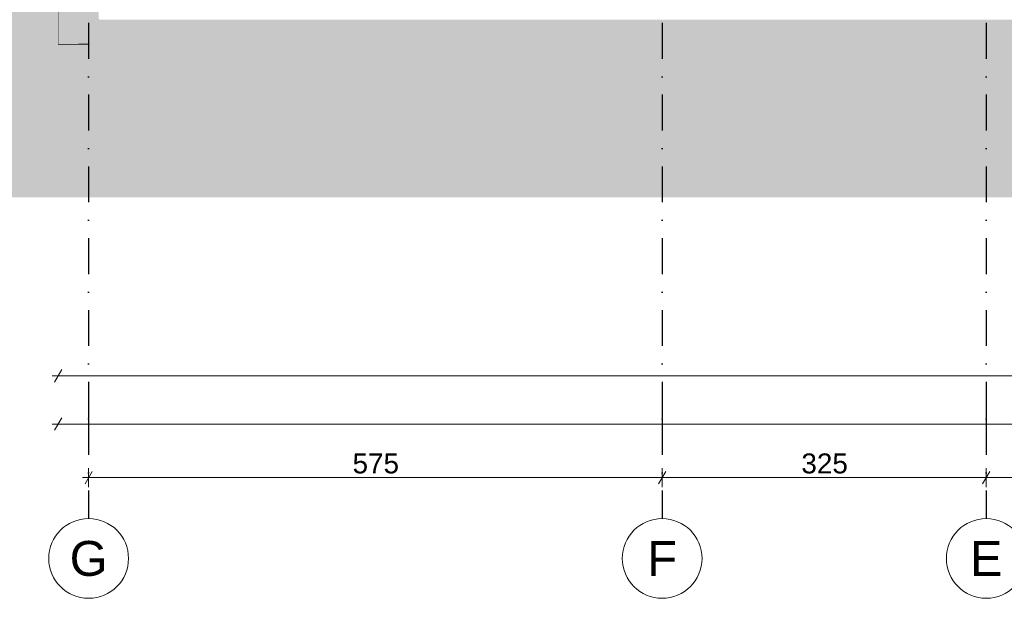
# Model space of a CAD drawing. Header units: millimetres. Extents: x 7523647 to 7570474, y -9734 to 10800.
# Tile 2 of 10: x 7536029 to 7545901, y -9734 to -3930. Entities that reach past the tile are written whole.
import ezdxf
from ezdxf.enums import TextEntityAlignment as Align

# ---------------------------------------------------------------- set-up
doc = ezdxf.new("R2010")
doc.units = ezdxf.units.MM
doc.header["$MEASUREMENT"] = 0
doc.linetypes.add('Kropki i Kreski', pattern=[720, 360, -180, 0, -180])
doc.linetypes.add('Wipeout_Contour', pattern=[1000, 0, -1000])
for name, color, linetype in [('Nowe_199-Z Wymiary i opisy', 7, 'Continuous'), ('Nowe_299-A Wymiary opisy PB', 7, 'Continuous'), ('Nowe_410-K Osie', 7, 'Continuous'), ('Nowe_420-K Ściany', 7, 'Continuous'), ('Nowe_460-K Stropy', 7, 'Continuous'), ('Nowe_Wypełnienia PZT', 7, 'Continuous')]:
    doc.layers.add(name, color=color, linetype=linetype)
for name, color, linetype, lineweight, true_color in [('Nowe_199-Z Wymiary i opisy_Nr_pióra__45', 7, 'Continuous', 15, 0x40a5ff), ('Nowe_199-Z Wymiary i opisy_Nr_pióra__85', 7, 'Continuous', 13, 0x80c2ff), ('Nowe_299-A Wymiary opisy PB_Nr_pióra__45', 7, 'Continuous', 15, 0x40a5ff), ('Nowe_299-A Wymiary opisy PB_Nr_pióra__85', 7, 'Continuous', 13, 0x80c2ff), ('Nowe_410-K Osie_Nr_pióra__25', 7, 'Continuous', 25, 0x40a5ff), ('Nowe_Wypełnienia PZT_Nr_pióra__61', 7, 'Continuous', 13, 0x6a6a6a)]:
    doc.layers.add(name, color=color, linetype=linetype, lineweight=lineweight, true_color=true_color)
for name, color, linetype, lineweight in [('Nowe_199-Z Wymiary i opisy_Nr_pióra__6', 5, 'Continuous', 13), ('Nowe_299-A Wymiary opisy PB_Nr_pióra__6', 5, 'Continuous', 13), ('Nowe_410-K Osie_Nr_pióra__1', 7, 'Continuous', 13), ('Nowe_410-K Osie_Nr_pióra__7', 7, 'Continuous', 13), ('Nowe_420-K Ściany_Nr_pióra__21', 7, 'Continuous', 25), ('Nowe_420-K Ściany_Nr_pióra__27', 7, 'Continuous', 25), ('Nowe_420-K Ściany_Nr_pióra__47', 7, 'Continuous', 15), ('Nowe_460-K Stropy_Nr_pióra__29', 7, 'Continuous', 25), ('Nowe_460-K Stropy_Nr_pióra__49', 7, 'Continuous', 15)]:
    doc.layers.add(name, color=color, linetype=linetype, lineweight=lineweight)
doc.styles.add('STYL_AUTOMATYCZNY_1', font='arial.ttf')
doc.styles.add('STYL_AUTOMATYCZNY_2', font='arial.ttf')
doc.dimstyles.new('STYL_AUTOMATYCZNY__1', dxfattribs={"dimtxt": 200, "dimasz": 95, "dimexe": 0.18, "dimexo": 0.0625, "dimgap": 0, "dimtad": 1, "dimtih": 1, "dimtoh": 1, "dimdec": 1, "dimlfac": 0.1, "dimzin": 0, "dimdsep": 46, "dimtxsty": 'STYL_AUTOMATYCZNY_2', "dimblk": 'ARROWHEAD_2', "dimblk1": 'ARROWHEAD_2', "dimblk2": 'ARROWHEAD_2', "dimcen": 0.09, "dimclrd": 256, "dimclre": 256, "dimclrt": 5, "dimadec": 1, "dimazin": 0, "dimtfac": 1, "dimtdec": 4, "dimtmove": 0, "dimatfit": 3, "dimfxl": 0, "dimtolj": 1, "dimtzin": 0, "dimarcsym": 0})
doc.dimstyles.new('STYL_AUTOMATYCZNY__2', dxfattribs={"dimtxt": 200, "dimasz": 95, "dimexe": 0.18, "dimexo": 0.0625, "dimgap": 0, "dimtad": 1, "dimtih": 1, "dimtoh": 1, "dimdec": 1, "dimlfac": 0.1, "dimzin": 0, "dimdsep": 46, "dimtxsty": 'STYL_AUTOMATYCZNY_2', "dimblk": 'ARROWHEAD_2', "dimblk1": 'ARROWHEAD_2', "dimblk2": 'ARROWHEAD_2', "dimcen": 0.09, "dimse1": 1, "dimse2": 1, "dimclrd": 256, "dimclre": 256, "dimclrt": 5, "dimadec": 1, "dimazin": 0, "dimtfac": 1, "dimtdec": 4, "dimtmove": 0, "dimatfit": 3, "dimfxl": 0, "dimtolj": 1, "dimtzin": 0, "dimarcsym": 0})

# ---------------------------------------------------------------- blocks, each defined once
blk = doc.blocks.new('ElemPrzekroju_19', base_point=(6982742.1, 0))
at = {"layer": 'Nowe_420-K Ściany', "linetype": 'Continuous', "lineweight": 0, "true_color": 0x000000}
for points in [[(7536470.4, 1866), (7536470.4, -4180), (7536620.4, -4180), (7536620.4, 1903.5)], [(7536620.4, 1903.5), (7536620.4, -4180), (7536724.4, -4180), (7536724.4, -3980.2), (7536820.4, -3980.2), (7536820.4, 1953.5)], [(7536410.4, -4180), (7536430.4, -4180), (7536430.4, 1856), (7536410.4, 1851)], [(7536470.4, -4180), (7536470.4, 1866), (7536430.4, 1856), (7536430.4, -4180)]]:
    blk.add_hatch(color=18, dxfattribs=at).paths.add_polyline_path(points)
at = {"layer": 'Nowe_420-K Ściany_Nr_pióra__21', "color": 7, "linetype": 'Continuous', "lineweight": 25}
for p, q in [((7536820.4, 1953.5), (7536820.4, 1149.1)), ((7536820.4, 1128.5), (7536820.4, -3850)), ((7536820.4, -3930), (7536820.4, -3930.2))]:
    blk.add_line(p, q, dxfattribs=at)
at = {"layer": 'Nowe_420-K Ściany_Nr_pióra__27', "color": 7, "linetype": 'Continuous', "lineweight": 25}
blk.add_line((7536724.4, -4180), (7536620.4, -4180), dxfattribs=at)
at = {"layer": 'Nowe_420-K Ściany_Nr_pióra__47', "color": 7, "linetype": 'Continuous', "lineweight": 15}
for p, q in [((7536416.5, 1852.5), (7536410.4, 1851)), ((7536410.4, 1851), (7536410.4, -4180))]:
    blk.add_line(p, q, dxfattribs=at)
at = {"layer": 'Nowe_420-K Ściany_Nr_pióra__47', "color": 7, "linetype": 'Continuous', "lineweight": 15, "flags": 128}
blk.add_lwpolyline([(7536620.4, -4180), (7536470.4, -4180), (7536430.4, -4180), (7536410.4, -4180)], dxfattribs=at)
blk = doc.blocks.new('ElemPrzekroju_25', base_point=(6982742.1, 0))
at = {"layer": 'Nowe_460-K Stropy', "linetype": 'Continuous', "lineweight": 0, "true_color": 0x000000}
for points in [[(7557455.4, -3930), (7536820.4, -3930), (7536820.4, -3930.2), (7557455.4, -3930.2)], [(7536820.4, -3980.2), (7557455.4, -3980.2), (7557455.4, -3930.2), (7536820.4, -3930.2)], [(7536724.4, -3980.2), (7536724.4, -4180.2), (7557555.4, -4180.2), (7557555.4, -3980.2), (7557455.4, -3980.2), (7536820.4, -3980.2)], [(7536724.4, -4190.2), (7557555.4, -4190.2), (7557555.4, -4180.2), (7536724.4, -4180.2)]]:
    blk.add_hatch(color=18, dxfattribs=at).paths.add_polyline_path(points)
at = {"layer": 'Nowe_460-K Stropy_Nr_pióra__29', "color": 7, "linetype": 'Continuous', "lineweight": 25}
blk.add_line((7536724.4, -4180), (7536724.4, -4180.2), dxfattribs=at)
at = {"layer": 'Nowe_460-K Stropy_Nr_pióra__49', "color": 7, "linetype": 'Continuous', "lineweight": 15}
for p in [(7536724.4, -4180.2), (7557555.4, -4190.2)]:
    blk.add_line(p, (7536724.4, -4190.2), dxfattribs=at)
blk = doc.blocks.new('Standardowy znacznik osi[2]', base_point=(7536720.4, 10000))
at = {"layer": 'Nowe_410-K Osie_Nr_pióra__25', "color": 161, "linetype": 'Kropki i Kreski', "lineweight": 25, "true_color": 0x40a5ff}
for p, q in [((7536720.4, 9000), (7536720.4, -7933.8)), ((7536720.4, -7933.8), (7536720.4, -8933.8))]:
    blk.add_line(p, q, dxfattribs=at)
blk.add_point((7536720.4, -7933.8), dxfattribs=at)
blk.add_point((7536720.4, -7933.8), dxfattribs=at)
at = {"layer": 'Nowe_410-K Osie_Nr_pióra__7', "color": 7, "linetype": 'Continuous', "lineweight": 13}
blk.add_circle((7536720.4, -9333.8), 400, dxfattribs=at)
at = {"layer": 'Nowe_410-K Osie_Nr_pióra__1', "color": 7, "lineweight": 13, "style": 'STYL_AUTOMATYCZNY_1'}
for tag, p in [('AC_MarkerText_1_0', (7536720.4, 10575)), ('AC_MarkerText_1_1', (7536720.4, -9158.8))]:
    blk.add_attdef(tag, text='', height=350, rotation=360, dxfattribs=at).set_placement(p, align=Align.TOP_CENTER)
blk = doc.blocks.new('Standardowy znacznik osi[3]', base_point=(7545720.4, 10000))
at = {"layer": 'Nowe_410-K Osie_Nr_pióra__25', "color": 161, "linetype": 'Kropki i Kreski', "lineweight": 25, "true_color": 0x40a5ff}
for p, q in [((7545720.4, 9000), (7545720.4, -7933.8)), ((7545720.4, -7933.8), (7545720.4, -8933.8))]:
    blk.add_line(p, q, dxfattribs=at)
blk.add_point((7545720.4, -7933.8), dxfattribs=at)
blk.add_point((7545720.4, -7933.8), dxfattribs=at)
at = {"layer": 'Nowe_410-K Osie_Nr_pióra__7', "color": 7, "linetype": 'Continuous', "lineweight": 13}
blk.add_circle((7545720.4, -9333.8), 400, dxfattribs=at)
at = {"layer": 'Nowe_410-K Osie_Nr_pióra__1', "color": 7, "lineweight": 13, "style": 'STYL_AUTOMATYCZNY_1'}
for tag, p in [('AC_MarkerText_1_0', (7545720.4, 10575)), ('AC_MarkerText_1_1', (7545720.4, -9158.8))]:
    blk.add_attdef(tag, text='', height=350, rotation=360, dxfattribs=at).set_placement(p, align=Align.TOP_CENTER)
blk = doc.blocks.new('Standardowy znacznik osi[8]', base_point=(7542470.5, 10000))
at = {"layer": 'Nowe_410-K Osie_Nr_pióra__25', "color": 161, "linetype": 'Kropki i Kreski', "lineweight": 25, "true_color": 0x40a5ff}
for p, q in [((7542470.5, 9000), (7542470.5, -7933.8)), ((7542470.5, -7933.8), (7542470.5, -8933.8))]:
    blk.add_line(p, q, dxfattribs=at)
blk.add_point((7542470.5, -7933.8), dxfattribs=at)
blk.add_point((7542470.5, -7933.8), dxfattribs=at)
at = {"layer": 'Nowe_410-K Osie_Nr_pióra__7', "color": 7, "linetype": 'Continuous', "lineweight": 13}
blk.add_circle((7542470.5, -9333.8), 400, dxfattribs=at)
at = {"layer": 'Nowe_410-K Osie_Nr_pióra__1', "color": 7, "lineweight": 13, "style": 'STYL_AUTOMATYCZNY_1'}
for tag, p in [('AC_MarkerText_1_0', (7542470.5, 10575)), ('AC_MarkerText_1_1', (7542470.5, -9158.8))]:
    blk.add_attdef(tag, text='', height=350, rotation=360, dxfattribs=at).set_placement(p, align=Align.TOP_CENTER)
blk = doc.blocks.new('*D139', base_point=(6982742.1, 0))
at = {"layer": 'Nowe_199-Z Wymiary i opisy_Nr_pióra__45', "color": 161, "linetype": 'Continuous', "lineweight": 15, "true_color": 0x40a5ff}
for p, q in [((7536756.5, -8461.1), (7536684.3, -8586.1)), ((7542506.6, -8461.1), (7542434.5, -8586.1))]:
    blk.add_line(p, q, dxfattribs=at)
at = {"layer": 'Nowe_199-Z Wymiary i opisy_Nr_pióra__85', "color": 151, "linetype": 'Continuous', "lineweight": 13, "true_color": 0x80c2ff}
for p, q in [((7536720.4, -8617.4), (7536720.4, -8429.9)), ((7542470.5, -8617.4), (7542470.5, -8429.9)), ((7536659.3, -8523.6), (7536720.4, -8523.6)), ((7536720.4, -8523.6), (7542470.5, -8523.6))]:
    blk.add_line(p, q, dxfattribs=at)
at = {"layer": 'Nowe_199-Z Wymiary i opisy_Nr_pióra__6', "color": 5, "lineweight": 13, "insert": (7539366.7, -8483.6), "char_height": 200, "attachment_point": 7, "style": 'STYL_AUTOMATYCZNY_2'}
blk.add_mtext('\\A1;{\\pql;\\fArial|b0|i0|c238|p0;\\W1.000000;575}', dxfattribs=at)
blk = doc.blocks.new('ARROWHEAD_2')
at = {"color": 0, "linetype": 'Continuous', "lineweight": 0}
for p, q in [((0, 0), (-1, 0)), ((-0.38, -0.66), (0.38, 0.66))]:
    blk.add_line(p, q, dxfattribs=at)
blk = doc.blocks.new('*D141', base_point=(6982742.1, 0))
at = {"layer": 'Nowe_199-Z Wymiary i opisy_Nr_pióra__45', "color": 161, "linetype": 'Continuous', "lineweight": 15, "true_color": 0x40a5ff}
for p, q in [((7542506.6, -8461.1), (7542434.5, -8586.1)), ((7545756.5, -8461.1), (7545684.3, -8586.1))]:
    blk.add_line(p, q, dxfattribs=at)
at = {"layer": 'Nowe_199-Z Wymiary i opisy_Nr_pióra__85', "color": 151, "linetype": 'Continuous', "lineweight": 13, "true_color": 0x80c2ff}
for p, q in [((7542470.5, -8617.4), (7542470.5, -8429.9)), ((7545720.4, -8617.4), (7545720.4, -8429.9)), ((7542470.5, -8523.6), (7545720.4, -8523.6))]:
    blk.add_line(p, q, dxfattribs=at)
at = {"layer": 'Nowe_199-Z Wymiary i opisy_Nr_pióra__6', "color": 5, "lineweight": 13, "insert": (7543866.7, -8483.6), "char_height": 200, "attachment_point": 7, "style": 'STYL_AUTOMATYCZNY_2'}
blk.add_mtext('\\A1;{\\pql;\\fArial|b0|i0|c238|p0;\\W1.000000;325}', dxfattribs=at)
blk = doc.blocks.new('*D142', base_point=(6982742.1, 0))
at = {"layer": 'Nowe_199-Z Wymiary i opisy_Nr_pióra__45', "color": 161, "linetype": 'Continuous', "lineweight": 15, "true_color": 0x40a5ff}
for p, q in [((7545756.5, -8461.1), (7545684.3, -8586.1)), ((7551676.6, -8461.1), (7551604.4, -8586.1))]:
    blk.add_line(p, q, dxfattribs=at)
at = {"layer": 'Nowe_199-Z Wymiary i opisy_Nr_pióra__85', "color": 151, "linetype": 'Continuous', "lineweight": 13, "true_color": 0x80c2ff}
for p, q in [((7545720.4, -8617.4), (7545720.4, -8429.9)), ((7551640.5, -8617.4), (7551640.5, -8429.9)), ((7545720.4, -8523.6), (7551640.5, -8523.6))]:
    blk.add_line(p, q, dxfattribs=at)
at = {"layer": 'Nowe_199-Z Wymiary i opisy_Nr_pióra__6', "color": 5, "lineweight": 13, "insert": (7548451.6, -8483.6), "char_height": 200, "attachment_point": 7, "style": 'STYL_AUTOMATYCZNY_2'}
blk.add_mtext('\\A1;{\\pql;\\fArial|b0|i0|c238|p0;\\W1.000000;592}', dxfattribs=at)
blk = doc.blocks.new('*D146', base_point=(6982742.1, 0))
at = {"layer": 'Nowe_299-A Wymiary opisy PB_Nr_pióra__45', "color": 161, "linetype": 'Continuous', "lineweight": 15, "true_color": 0x40a5ff}
for p, q in [((7536450.5, -7439.2), (7536378.3, -7564.2)), ((7557900.2, -7439.2), (7557828, -7564.2))]:
    blk.add_line(p, q, dxfattribs=at)
at = {"layer": 'Nowe_299-A Wymiary opisy PB_Nr_pióra__85', "color": 151, "linetype": 'Continuous', "lineweight": 13, "true_color": 0x80c2ff}
for p, q in [((7536353.3, -7501.7), (7536414.4, -7501.7)), ((7536414.4, -7501.7), (7557864.1, -7501.7))]:
    blk.add_line(p, q, dxfattribs=at)
at = {"layer": 'Nowe_299-A Wymiary opisy PB_Nr_pióra__6', "color": 5, "lineweight": 13, "insert": (7546796.1, -7461.7), "char_height": 200, "attachment_point": 7, "style": 'STYL_AUTOMATYCZNY_2'}
blk.add_mtext('\\A1;{\\pql;\\fArial|b0|i0|c238|p0;\\W1.000000;2\xa0145}', dxfattribs=at)
blk = doc.blocks.new('*D166', base_point=(6982742.1, 0))
at = {"layer": 'Nowe_299-A Wymiary opisy PB_Nr_pióra__45', "color": 161, "linetype": 'Continuous', "lineweight": 15, "true_color": 0x40a5ff}
for p, q in [((7536450.5, -2399.4), (7536378.3, -2524.4)), ((7536860.6, -2399.4), (7536788.5, -2524.4))]:
    blk.add_line(p, q, dxfattribs=at)
at = {"layer": 'Nowe_299-A Wymiary opisy PB_Nr_pióra__85', "color": 151, "linetype": 'Continuous', "lineweight": 13, "true_color": 0x80c2ff}
for p, q in [((7536353.3, -2461.9), (7536414.4, -2461.9)), ((7536414.4, -2461.9), (7536824.5, -2461.9))]:
    blk.add_line(p, q, dxfattribs=at)
at = {"layer": 'Nowe_299-A Wymiary opisy PB_Nr_pióra__6', "color": 5, "lineweight": 13, "insert": (7536466.9, -2421.9), "char_height": 200, "attachment_point": 7, "style": 'STYL_AUTOMATYCZNY_2'}
blk.add_mtext('\\A1;{\\pql;\\fArial|b0|i0|c238|p0;\\W1.000000;41}', dxfattribs=at)
blk = doc.blocks.new('*D184', base_point=(6982742.1, 0))
at = {"layer": 'Nowe_299-A Wymiary opisy PB_Nr_pióra__45', "color": 161, "linetype": 'Continuous', "lineweight": 15, "true_color": 0x40a5ff}
for p, q in [((7536450.5, -7923.5), (7536378.3, -8048.5)), ((7569198.2, -8048.5), (7569270.4, -7923.5))]:
    blk.add_line(p, q, dxfattribs=at)
at = {"layer": 'Nowe_299-A Wymiary opisy PB_Nr_pióra__85', "color": 151, "linetype": 'Continuous', "lineweight": 13, "true_color": 0x80c2ff}
for p, q in [((7536353.3, -7986), (7536414.4, -7986)), ((7536414.4, -7986), (7569234.3, -7986)), ((7569234.3, -7986), (7569295.4, -7986))]:
    blk.add_line(p, q, dxfattribs=at)
at = {"layer": 'Nowe_299-A Wymiary opisy PB_Nr_pióra__6', "color": 5, "lineweight": 13, "insert": (7552481.2, -7946), "char_height": 200, "attachment_point": 7, "style": 'STYL_AUTOMATYCZNY_2'}
blk.add_mtext('\\A1;{\\pql;\\fArial|b0|i0|c238|p0;\\W1.000000;3\xa0282}', dxfattribs=at)

msp = doc.modelspace()

# ---------------------------------------------------------------- block references
at = {"layer": 'Nowe_420-K Ściany', "lineweight": 0}
msp.add_blockref('ElemPrzekroju_19', (6982742.06, 0), dxfattribs=at)
at = {"layer": 'Nowe_460-K Stropy', "lineweight": 0}
msp.add_blockref('ElemPrzekroju_25', (6982742.06, 0), dxfattribs=at)

# ---------------------------------------------------------------- dimensions: what is measured, and where the dimension line sits
at = {"layer": 'Nowe_199-Z Wymiary i opisy', "color": 151, "linetype": 'Continuous', "lineweight": 13, "true_color": 0x80c2ff}
for base, p1, p2, picture, middle in [((7542470.55, -8523.64), (7536720.42, -8523.64), (7542470.55, -8523.64), '*D139', (7539594.97, -8383.64)), ((7545720.42, -8523.64), (7542470.55, -8523.64), (7545720.42, -8523.64), '*D141', (7544094.97, -8383.64)), ((7551640.51, -8523.64), (7545720.42, -8523.64), (7551640.51, -8523.64), '*D142', (7548679.95, -8383.64))]:
    dim = msp.add_linear_dim(base=base, p1=p1, p2=p2, dimstyle='STYL_AUTOMATYCZNY__1', dxfattribs=at)
    dim.commit()
    dim.dimension.update_dxf_attribs({"geometry": picture, "text_midpoint": middle, "dimtype": 160})

# ---------------------------------------------------------------- next in the draw order: wipeouts: each hides what was drawn before it
at = {"color": 254, "linetype": 'Wipeout_Contour', "lineweight": 0, "ltscale": 83039291.66179198}
msp.add_wipeout([(7523647.23, 0), (7524863.89, 0), (7536414.16, 2882.72), (7536414.42, -4180), (7557865.37, -4180), (7557865.37, -340.2), (7569230.3, -340.2), (7569230.3, 0), (7570053.36, 0), (7570053.36, -5710.72), (7523647.23, -5710.72)], dxfattribs=at).dxf.layer = 'Nowe_Wypełnienia PZT'

# ---------------------------------------------------------------- next in the draw order: hatches: boundary and pattern name
at = {"layer": 'Nowe_Wypełnienia PZT_Nr_pióra__61', "linetype": 'Continuous', "lineweight": 13, "true_color": 0x6a6a6a}
h = msp.add_hatch(dxfattribs=at)
h.set_pattern_fill('Grunt', color=251, style=0, pattern_type=2)
h.set_pattern_definition([(45, (6982742.06, 0), (-275.77163, 275.77163), []), (45, (6982650.14, 91.9), (-551.5433, 551.5433), []), (45, (6982558.2, 183.85), (-551.5433, 551.5433), []), (135, (6982466.29, 275.77), (91.923878, 91.923878), [389.99999, -389.99999])])
h.paths.add_polyline_path([(7523647.23, 0), (7524863.89, 0), (7536414.16, 2882.72), (7536414.42, -4180), (7557865.37, -4180), (7557865.37, -340.2), (7569230.3, -340.2), (7569230.3, 0), (7570053.36, 0), (7570053.36, -5710.72), (7523647.23, -5710.72)])

# ---------------------------------------------------------------- next in the draw order: block references
at = {"layer": 'Nowe_410-K Osie', "color": 8, "linetype": 'Continuous', "lineweight": 13}
ref = msp.add_blockref('Standardowy znacznik osi[2]', (7536720.42, 10000), dxfattribs=at)
ref.add_attrib('AC_MarkerText_1_1', 'G', dxfattribs={"layer": 'Nowe_410-K Osie_Nr_pióra__1', "color": 7, "lineweight": 13, "height": 350, "rotation": 360, "style": 'STYL_AUTOMATYCZNY_1'}).set_placement((7536720.42, -9158.77), align=Align.TOP_CENTER)
ref = msp.add_blockref('Standardowy znacznik osi[8]', (7542470.55, 10000), dxfattribs=at)
ref.add_attrib('AC_MarkerText_1_1', 'F', dxfattribs={"layer": 'Nowe_410-K Osie_Nr_pióra__1', "color": 7, "lineweight": 13, "height": 350, "rotation": 360, "style": 'STYL_AUTOMATYCZNY_1'}).set_placement((7542470.55, -9158.77), align=Align.TOP_CENTER)
ref = msp.add_blockref('Standardowy znacznik osi[3]', (7545720.42, 10000), dxfattribs=at)
ref.add_attrib('AC_MarkerText_1_1', 'E', dxfattribs={"layer": 'Nowe_410-K Osie_Nr_pióra__1', "color": 7, "lineweight": 13, "height": 350, "rotation": 360, "style": 'STYL_AUTOMATYCZNY_1'}).set_placement((7545720.42, -9158.77), align=Align.TOP_CENTER)

# ---------------------------------------------------------------- next in the draw order: dimensions: what is measured, and where the dimension line sits
at = {"layer": 'Nowe_299-A Wymiary opisy PB', "color": 151, "linetype": 'Continuous', "lineweight": 13, "true_color": 0x80c2ff}
for base, p1, p2, picture, middle in [((7536824.55, -2461.91), (7536414.42, -7985.99), (7536824.55, -1370.41), '*D166', (7536619.14, -2321.91)), ((7557864.1, -7501.7), (7536414.42, -4180), (7557864.1, -4180), '*D146', (7547139.15, -7361.7)), ((7569234.28, -7985.99), (7536414.42, -4180), (7569234.28, -6811.31), '*D184', (7552824.24, -7845.99))]:
    dim = msp.add_linear_dim(base=base, p1=p1, p2=p2, dimstyle='STYL_AUTOMATYCZNY__2', dxfattribs=at)
    dim.commit()
    dim.dimension.update_dxf_attribs({"geometry": picture, "text_midpoint": middle, "dimtype": 160})

doc.saveas('drawing.dxf')
